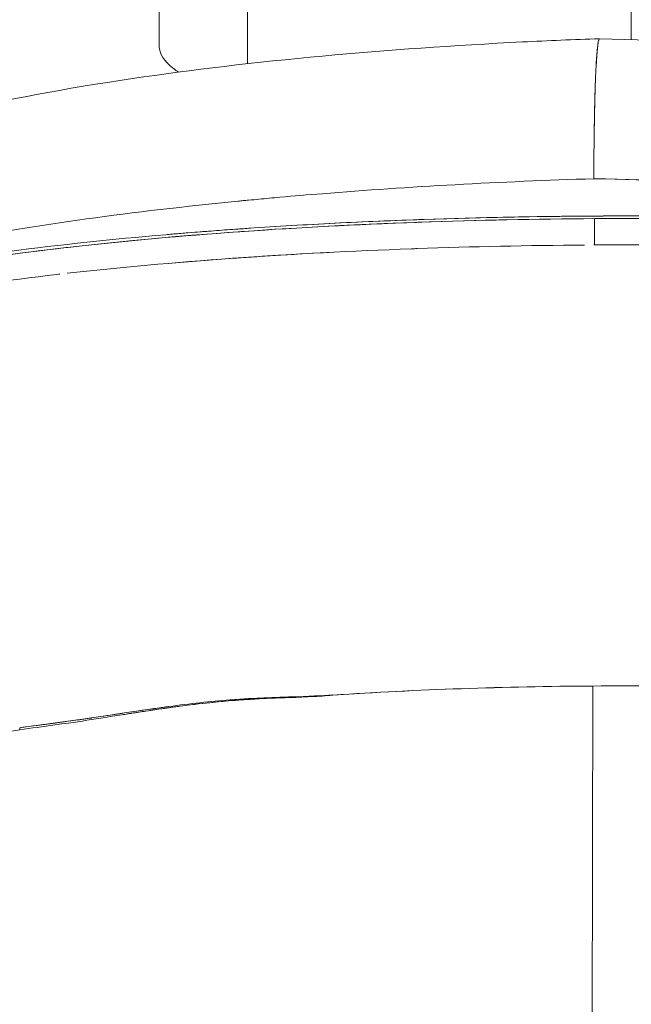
# Model space of a CAD drawing. Header units: millimetres. Extents: x -275 to -235, y -723 to -375.
# Tile 37 of 41: x -265 to -255, y -662 to -645. Entities that reach past the tile are written whole.
import ezdxf

# ---------------------------------------------------------------- set-up
doc = ezdxf.new("R2010")
doc.units = ezdxf.units.MM

msp = doc.modelspace()

# ---------------------------------------------------------------- linework, layer by layer
at = {"color": 0, "linetype": 'Continuous', "lineweight": 0}
for p, q in [((-254.96, -645.2), (-254.96, -642.248)), ((-261.46, -645.61), (-261.46, -642.841)), ((-262.96, -643.805), (-262.96, -645.303)), ((-255.585, -648.234), (-255.585, -648.68)), ((-255.585, -648.68), (-255.585, -648.234)), ((-255.612, -656.15), (-255.625, -662.476)), ((-255.625, -662.476), (-255.612, -656.15)), ((-260.015, -656.299), (-260.015, -656.297)), ((-260.015, -656.297), (-260.015, -656.304)), ((-265.322, -656.892), (-265.321, -656.857))]:
    msp.add_line(p, q, dxfattribs=at)
for centre, major_axis, ratio, start_param, end_param in [((-254.966, -650.802), (-16.25, 0), 0.158158, -1.532708, 0), ((-254.966, -650.802), (16.25, 0), 0.158158, 0, 1.608884), ((-255.727, -658.746), (-14.23, -0.11), 0.182355, -1.580323, -1.266181), ((-254.555, -658.739), (-14.269, 0.11), 0.181368, -1.809435, -1.495293), ((-263.442, -657.351), (0.392, -2.974), 0.618417, -1.818441, -1.806636)]:
    msp.add_ellipse(centre, major_axis=major_axis, ratio=ratio, start_param=start_param, end_param=end_param, dxfattribs=at)
at = {"color": 0, "linetype": 'Continuous', "lineweight": 0, "extrusion": (0, 0, -1)}
msp.add_ellipse((-254.985, -659.607), major_axis=(16.5, -0.034), ratio=0.209581, start_param=-1.881013, end_param=-1.337506, dxfattribs=at)
at = {"color": 0, "linetype": 'Continuous', "lineweight": 0}
for points, knots in [([(-271.466, -650.72), (-271.466, -650.292), (-271.378, -649.862), (-271.077, -649.102), (-270.862, -648.765), (-270.37, -648.184), (-270.088, -647.946), (-269.418, -647.48), (-269.025, -647.284), (-267.978, -646.846), (-267.283, -646.635), (-265.587, -646.223), (-264.55, -646.029), (-262.413, -645.714), (-261.324, -645.585), (-259.101, -645.379), (-257.956, -645.299), (-256.369, -645.219), (-255.934, -645.201), (-255.499, -645.186)], [0, 0, 0, 0, 1.521124, 1.521124, 3.037298, 3.037298, 4.717408, 4.717408, 7.103908, 7.103908, 10.767883, 10.767883, 14.928231, 14.928231, 18.568099, 18.568099, 22.057624, 22.057624, 23.364696, 23.364696, 23.364696, 23.364696]), ([(-255.498, -645.186), (-255.516, -645.189), (-255.536, -645.304), (-255.554, -645.62), (-255.555, -645.635), (-255.556, -645.649), (-255.557, -645.664), (-255.557, -645.672), (-255.557, -645.68), (-255.558, -645.687), (-255.558, -645.691), (-255.558, -645.695), (-255.558, -645.699), (-255.558, -645.701), (-255.559, -645.703), (-255.559, -645.705), (-255.559, -645.707), (-255.559, -645.71), (-255.559, -645.711), (-255.565, -645.835), (-255.574, -646.056), (-255.582, -646.436), (-255.583, -646.462), (-255.584, -646.489), (-255.584, -646.514), (-255.592, -646.915), (-255.594, -647.281), (-255.594, -647.558)], [0.1225148, 0.1225148, 0.1225148, 0.1225148, 0.46875, 0.46875, 0.46875, 0.484375, 0.484375, 0.484375, 0.4921875, 0.4921875, 0.4921875, 0.4960938, 0.4960938, 0.4960938, 0.4980469, 0.4980469, 0.4980469, 0.5, 0.5, 0.5, 0.734375, 0.734375, 0.734375, 0.75, 0.75, 0.75, 0.9999993, 0.9999993, 0.9999993, 0.9999993]), ([(-255.594, -647.558), (-255.594, -647.299), (-255.592, -646.962), (-255.585, -646.589), (-255.585, -646.564), (-255.585, -646.541), (-255.584, -646.514), (-255.577, -646.14), (-255.568, -645.906), (-255.562, -645.765), (-255.561, -645.755), (-255.561, -645.746), (-255.56, -645.737), (-255.56, -645.732), (-255.56, -645.728), (-255.56, -645.723), (-255.559, -645.721), (-255.559, -645.719), (-255.559, -645.717), (-255.559, -645.715), (-255.559, -645.715), (-255.559, -645.711), (-255.54, -645.329), (-255.518, -645.19), (-255.498, -645.186)], [0.0000007, 0.0000007, 0.0000007, 0.0000007, 0.234375, 0.234375, 0.234375, 0.25, 0.25, 0.25, 0.46875, 0.46875, 0.46875, 0.484375, 0.484375, 0.484375, 0.4921875, 0.4921875, 0.4921875, 0.4960937, 0.4960937, 0.4960937, 0.5, 0.5, 0.5, 0.8774355, 0.8774355, 0.8774355, 0.8774355]), ([(-255.498, -645.186), (-254.362, -645.212), (-253.212, -645.26), (-250.972, -645.399), (-249.867, -645.49), (-247.78, -645.709), (-246.784, -645.839), (-244.951, -646.133), (-244.105, -646.299), (-242.568, -646.675), (-241.882, -646.884), (-240.536, -647.456), (-239.802, -647.831), (-238.982, -648.908), (-238.805, -649.216), (-238.542, -649.92), (-238.466, -650.329), (-238.466, -650.734)], [0, 0, 0, 0, 3.4138, 3.4138, 6.849469, 6.849469, 10.301439, 10.301439, 13.807192, 13.807192, 17.468737, 17.468737, 21.656119, 21.656119, 22.986739, 22.986739, 24.422471, 24.422471, 24.422471, 24.422471]), ([(-262.96, -645.303), (-262.96, -645.407), (-262.907, -645.521), (-262.743, -645.674), (-262.692, -645.713), (-262.633, -645.752)], [4.2505824, 4.2505824, 4.2505824, 4.2505824, 4.4482896, 4.4482896, 4.5187812, 4.5187812, 4.5187812, 4.5187812]), ([(-255.594, -647.558), (-257.183, -647.607), (-258.735, -647.693), (-260.194, -647.811), (-260.437, -647.83), (-260.678, -647.85), (-260.915, -647.872), (-261.034, -647.882), (-261.152, -647.893), (-261.27, -647.904), (-261.328, -647.91), (-261.387, -647.915), (-261.445, -647.921), (-261.474, -647.924), (-261.504, -647.926), (-261.533, -647.929), (-261.547, -647.931), (-261.562, -647.932), (-261.576, -647.933), (-261.591, -647.935), (-261.604, -647.936), (-261.62, -647.938), (-263.412, -648.114), (-265.068, -648.342), (-266.48, -648.608), (-266.58, -648.627), (-266.68, -648.646), (-266.778, -648.665), (-266.828, -648.675), (-266.876, -648.685), (-266.925, -648.695), (-266.949, -648.7), (-266.973, -648.704), (-266.998, -648.709), (-267.022, -648.714), (-267.047, -648.719), (-267.07, -648.724), (-268.36, -648.99), (-269.449, -649.297), (-270.218, -649.629), (-270.273, -649.653), (-270.327, -649.677), (-270.378, -649.701), (-270.404, -649.713), (-270.43, -649.725), (-270.455, -649.737), (-270.467, -649.743), (-270.479, -649.749), (-270.492, -649.755), (-270.498, -649.758), (-270.504, -649.761), (-270.51, -649.764), (-270.513, -649.766), (-270.516, -649.767), (-270.519, -649.769), (-270.522, -649.77), (-270.526, -649.772), (-270.528, -649.774), (-271.106, -650.064), (-271.466, -650.386), (-271.466, -650.72)], [0, 0, 0, 0, 0.1875, 0.1875, 0.1875, 0.21875, 0.21875, 0.21875, 0.234375, 0.234375, 0.234375, 0.2421875, 0.2421875, 0.2421875, 0.2460938, 0.2460938, 0.2460938, 0.2480469, 0.2480469, 0.2480469, 0.25, 0.25, 0.25, 0.46875, 0.46875, 0.46875, 0.484375, 0.484375, 0.484375, 0.4921875, 0.4921875, 0.4921875, 0.4960938, 0.4960938, 0.4960938, 0.5, 0.5, 0.5, 0.71875, 0.71875, 0.71875, 0.734375, 0.734375, 0.734375, 0.7421875, 0.7421875, 0.7421875, 0.7460938, 0.7460938, 0.7460938, 0.7480469, 0.7480469, 0.7480469, 0.7490234, 0.7490234, 0.7490234, 0.75, 0.75, 0.75, 0.9760559, 0.9760559, 0.9760559, 0.9760559]), ([(-255.594, -647.558), (-254.639, -647.576), (-253.68, -647.608), (-252.733, -647.653), (-251.646, -647.705), (-250.573, -647.774), (-249.537, -647.86), (-248.5, -647.946), (-247.5, -648.048), (-246.556, -648.165), (-245.611, -648.282), (-244.723, -648.413), (-243.909, -648.556), (-243.884, -648.56), (-243.859, -648.564), (-243.835, -648.569)], [2.6131837, 2.6131837, 2.6131837, 2.6131837, 2.7870307, 2.7870307, 2.7870307, 2.9865949, 2.9865949, 2.9865949, 3.1861591, 3.1861591, 3.1861591, 3.3857234, 3.3857234, 3.3857234, 3.39178, 3.39178, 3.39178, 3.39178]), ([(-238.478, -650.628), (-238.553, -650.302), (-238.967, -649.99), (-239.589, -649.708), (-239.633, -649.688), (-239.678, -649.668), (-239.725, -649.648), (-239.748, -649.638), (-239.772, -649.628), (-239.795, -649.618), (-239.807, -649.613), (-239.819, -649.608), (-239.831, -649.603), (-239.837, -649.601), (-239.843, -649.599), (-239.849, -649.596), (-239.852, -649.595), (-239.855, -649.594), (-239.858, -649.592), (-239.861, -649.591), (-239.864, -649.59), (-239.867, -649.589), (-240.687, -649.258), (-241.828, -648.955), (-243.166, -648.693), (-243.262, -648.674), (-243.359, -648.656), (-243.456, -648.638), (-243.505, -648.629), (-243.554, -648.62), (-243.603, -648.61), (-243.628, -648.606), (-243.653, -648.601), (-243.678, -648.597), (-243.702, -648.592), (-243.726, -648.588), (-243.752, -648.584), (-245.199, -648.324), (-246.884, -648.103), (-248.697, -647.934), (-248.826, -647.922), (-248.957, -647.91), (-249.087, -647.898), (-249.153, -647.893), (-249.218, -647.887), (-249.284, -647.881), (-249.317, -647.879), (-249.35, -647.876), (-249.383, -647.873), (-249.399, -647.872), (-249.415, -647.87), (-249.432, -647.869), (-249.448, -647.867), (-249.466, -647.866), (-249.481, -647.865), (-251.393, -647.705), (-253.477, -647.598), (-255.594, -647.558)], [0, 0, 0, 0, 0.21875, 0.21875, 0.21875, 0.234375, 0.234375, 0.234375, 0.242187, 0.242187, 0.242187, 0.246094, 0.246094, 0.246094, 0.248047, 0.248047, 0.248047, 0.249023, 0.249023, 0.249023, 0.25, 0.25, 0.25, 0.46875, 0.46875, 0.46875, 0.484375, 0.484375, 0.484375, 0.492187, 0.492187, 0.492187, 0.496094, 0.496094, 0.496094, 0.5, 0.5, 0.5, 0.71875, 0.71875, 0.71875, 0.734375, 0.734375, 0.734375, 0.742188, 0.742188, 0.742188, 0.746094, 0.746094, 0.746094, 0.748047, 0.748047, 0.748047, 0.75, 0.75, 0.75, 1, 1, 1, 1]), ([(-271.216, -650.809), (-271.219, -650.688), (-271.166, -650.566), (-271.059, -650.445), (-271.055, -650.441), (-271.051, -650.436), (-271.046, -650.431), (-270.899, -650.271), (-270.658, -650.115), (-270.325, -649.962), (-270.314, -649.957), (-270.304, -649.953), (-270.292, -649.948), (-269.95, -649.794), (-269.52, -649.647), (-269.001, -649.507), (-268.967, -649.497), (-268.932, -649.488), (-268.896, -649.479), (-268.319, -649.327), (-267.648, -649.185), (-266.886, -649.055), (-266.172, -648.933), (-265.39, -648.823), (-264.541, -648.725), (-264.484, -648.719), (-264.426, -648.712), (-264.37, -648.706), (-263.503, -648.609), (-262.584, -648.526), (-261.613, -648.457), (-261.582, -648.455), (-261.549, -648.452), (-261.519, -648.45), (-260.585, -648.385), (-259.621, -648.334), (-258.626, -648.298), (-258.594, -648.297), (-258.56, -648.296), (-258.53, -648.294), (-257.56, -648.26), (-256.579, -648.24), (-255.585, -648.234)], [0.5120294, 0.5120294, 0.5120294, 0.5120294, 0.5605469, 0.5605469, 0.5605469, 0.5625, 0.5625, 0.5625, 0.6230469, 0.6230469, 0.6230469, 0.625, 0.625, 0.625, 0.6835938, 0.6835938, 0.6835938, 0.6875, 0.6875, 0.6875, 0.75, 0.75, 0.75, 0.8085938, 0.8085938, 0.8085938, 0.8125, 0.8125, 0.8125, 0.8730469, 0.8730469, 0.8730469, 0.875, 0.875, 0.875, 0.9355469, 0.9355469, 0.9355469, 0.9375, 0.9375, 0.9375, 1, 1, 1, 1]), ([(-255.596, -648.19), (-256.572, -648.196), (-257.538, -648.215), (-258.493, -648.248), (-258.524, -648.25), (-258.553, -648.251), (-258.585, -648.252), (-259.597, -648.288), (-260.578, -648.338), (-261.529, -648.404), (-261.559, -648.406), (-261.589, -648.408), (-261.621, -648.41), (-262.577, -648.477), (-263.485, -648.557), (-264.344, -648.651), (-264.402, -648.657), (-264.458, -648.664), (-264.516, -648.67), (-265.411, -648.771), (-266.235, -648.884), (-266.986, -649.011)], [0.5, 0.5, 0.5, 0.5, 0.5605469, 0.5605469, 0.5605469, 0.5625, 0.5625, 0.5625, 0.6230469, 0.6230469, 0.6230469, 0.625, 0.625, 0.625, 0.6835937, 0.6835937, 0.6835937, 0.6875, 0.6875, 0.6875, 0.7477482, 0.7477482, 0.7477482, 0.7477482]), ([(-262.826, -648.504), (-262.669, -648.49), (-262.512, -648.477), (-262.353, -648.464), (-262.232, -648.455), (-262.11, -648.446), (-261.988, -648.436), (-261.927, -648.432), (-261.866, -648.427), (-261.805, -648.423), (-261.743, -648.419), (-261.681, -648.414), (-261.621, -648.41), (-259.701, -648.276), (-257.643, -648.202), (-255.596, -648.19), (-255.456, -648.189), (-255.317, -648.189), (-255.178, -648.188)], [0.3491693, 0.3491693, 0.3491693, 0.3491693, 0.359375, 0.359375, 0.359375, 0.3671875, 0.3671875, 0.3671875, 0.3710938, 0.3710938, 0.3710938, 0.375, 0.375, 0.375, 0.5, 0.5, 0.5, 0.5085032, 0.5085032, 0.5085032, 0.5085032]), ([(-255.585, -648.234), (-254.623, -648.228), (-253.665, -648.236), (-252.712, -648.257), (-252.682, -648.257), (-252.653, -648.258), (-252.62, -648.259), (-251.61, -648.282), (-250.623, -648.32), (-249.658, -648.373), (-249.627, -648.375), (-249.597, -648.376), (-249.565, -648.378), (-248.594, -648.432), (-247.664, -648.5), (-246.776, -648.582), (-246.717, -648.588), (-246.659, -648.593), (-246.599, -648.599), (-245.637, -648.69), (-244.744, -648.796), (-243.922, -648.917), (-243.151, -649.03), (-242.455, -649.153), (-241.836, -649.288), (-241.795, -649.297), (-241.753, -649.306), (-241.714, -649.315), (-241.098, -649.452), (-240.573, -649.597), (-240.138, -649.751), (-240.124, -649.756), (-240.109, -649.761), (-240.096, -649.766), (-239.684, -649.913), (-239.364, -650.066), (-239.134, -650.223), (-239.126, -650.228), (-239.119, -650.234), (-239.112, -650.238), (-238.905, -650.384), (-238.78, -650.531), (-238.735, -650.679)], [0, 0, 0, 0, 0.0605469, 0.0605469, 0.0605469, 0.0625, 0.0625, 0.0625, 0.1230469, 0.1230469, 0.1230469, 0.125, 0.125, 0.125, 0.1835937, 0.1835937, 0.1835937, 0.1875, 0.1875, 0.1875, 0.25, 0.25, 0.25, 0.3085937, 0.3085937, 0.3085937, 0.3125, 0.3125, 0.3125, 0.3730469, 0.3730469, 0.3730469, 0.375, 0.375, 0.375, 0.4355469, 0.4355469, 0.4355469, 0.4375, 0.4375, 0.4375, 0.496702, 0.496702, 0.496702, 0.496702]), ([(-238.479, -650.702), (-238.516, -650.547), (-238.639, -650.394), (-238.848, -650.243), (-238.855, -650.238), (-238.861, -650.234), (-238.868, -650.228), (-239.096, -650.068), (-239.415, -649.913), (-239.828, -649.762), (-239.841, -649.757), (-239.854, -649.753), (-239.868, -649.748), (-240.289, -649.596), (-240.797, -649.452), (-241.391, -649.316), (-241.43, -649.307), (-241.469, -649.298), (-241.51, -649.289), (-242.169, -649.142), (-242.917, -649.007), (-243.753, -648.885), (-244.536, -648.77), (-245.381, -648.668), (-246.288, -648.579), (-246.349, -648.573), (-246.411, -648.567), (-246.471, -648.561), (-247.397, -648.473), (-248.368, -648.4), (-249.384, -648.342), (-249.417, -648.34), (-249.451, -648.339), (-249.482, -648.337), (-250.46, -648.282), (-251.461, -648.243), (-252.486, -648.218), (-252.519, -648.217), (-252.554, -648.216), (-252.585, -648.216), (-253.532, -648.194), (-254.484, -648.185), (-255.439, -648.189)], [0, 0, 0, 0, 0.0605469, 0.0605469, 0.0605469, 0.0625, 0.0625, 0.0625, 0.1230469, 0.1230469, 0.1230469, 0.125, 0.125, 0.125, 0.1835937, 0.1835937, 0.1835937, 0.1875, 0.1875, 0.1875, 0.25, 0.25, 0.25, 0.3085937, 0.3085937, 0.3085937, 0.3125, 0.3125, 0.3125, 0.3730469, 0.3730469, 0.3730469, 0.375, 0.375, 0.375, 0.4355469, 0.4355469, 0.4355469, 0.4375, 0.4375, 0.4375, 0.4967631, 0.4967631, 0.4967631, 0.4967631]), ([(-264.517, -649.16), (-263.636, -649.061), (-262.703, -648.976), (-261.717, -648.906), (-261.685, -648.904), (-261.652, -648.902), (-261.622, -648.9), (-260.673, -648.833), (-259.694, -648.782), (-258.684, -648.745), (-258.652, -648.744), (-258.617, -648.742), (-258.586, -648.741), (-257.653, -648.708), (-256.708, -648.688), (-255.753, -648.681)], [0.3125, 0.3125, 0.3125, 0.3125, 0.3730469, 0.3730469, 0.3730469, 0.375, 0.375, 0.375, 0.4355469, 0.4355469, 0.4355469, 0.4375, 0.4375, 0.4375, 0.4967631, 0.4967631, 0.4967631, 0.4967631]), ([(-255.597, -648.68), (-254.62, -648.674), (-253.648, -648.682), (-252.68, -648.703), (-252.648, -648.704), (-252.619, -648.704), (-252.586, -648.705), (-251.56, -648.729), (-250.558, -648.767), (-249.578, -648.821), (-249.547, -648.823), (-249.516, -648.825), (-249.483, -648.826), (-248.498, -648.881), (-247.554, -648.951), (-246.652, -649.034), (-246.591, -649.04), (-246.533, -649.045), (-246.472, -649.051), (-245.496, -649.144), (-244.589, -649.252), (-243.754, -649.374), (-242.971, -649.489), (-242.265, -649.615), (-241.636, -649.751), (-241.594, -649.76), (-241.552, -649.77), (-241.511, -649.779), (-240.886, -649.918), (-240.353, -650.066), (-239.911, -650.222), (-239.897, -650.227), (-239.882, -650.232), (-239.869, -650.237), (-239.451, -650.388), (-239.125, -650.543), (-238.892, -650.703), (-238.884, -650.708), (-238.876, -650.713), (-238.869, -650.718), (-238.648, -650.874), (-238.518, -651.032), (-238.48, -651.192)], [0.5, 0.5, 0.5, 0.5, 0.5605469, 0.5605469, 0.5605469, 0.5625, 0.5625, 0.5625, 0.6230469, 0.6230469, 0.6230469, 0.625, 0.625, 0.625, 0.6835937, 0.6835937, 0.6835937, 0.6875, 0.6875, 0.6875, 0.75, 0.75, 0.75, 0.8085937, 0.8085937, 0.8085937, 0.8125, 0.8125, 0.8125, 0.8730469, 0.8730469, 0.8730469, 0.875, 0.875, 0.875, 0.9355469, 0.9355469, 0.9355469, 0.9375, 0.9375, 0.9375, 1, 1, 1, 1]), ([(-260.006, -648.802), (-260.305, -648.818), (-260.602, -648.834), (-260.895, -648.852), (-261.018, -648.86), (-261.139, -648.867), (-261.26, -648.875), (-261.321, -648.879), (-261.381, -648.883), (-261.441, -648.887), (-261.502, -648.891), (-261.56, -648.895), (-261.622, -648.9), (-262, -648.926), (-262.375, -648.955), (-262.746, -648.986)], [0.59056042, 0.59056042, 0.59056042, 0.59056042, 0.609375, 0.609375, 0.609375, 0.6171875, 0.6171875, 0.6171875, 0.62109375, 0.62109375, 0.62109375, 0.625, 0.625, 0.625, 0.64906958, 0.64906958, 0.64906958, 0.64906958]), ([(-271.468, -651.295), (-271.469, -651.172), (-271.416, -651.05), (-271.308, -650.928), (-271.304, -650.923), (-271.3, -650.919), (-271.295, -650.913), (-271.145, -650.751), (-270.901, -650.592), (-270.563, -650.437), (-270.552, -650.432), (-270.541, -650.427), (-270.53, -650.422), (-270.182, -650.266), (-269.745, -650.117), (-269.219, -649.974), (-269.184, -649.964), (-269.149, -649.955), (-269.112, -649.945), (-268.526, -649.791), (-267.845, -649.647), (-267.071, -649.515), (-266.346, -649.391), (-265.552, -649.279), (-264.69, -649.179), (-264.674, -649.178), (-264.659, -649.176), (-264.643, -649.174)], [0.012477, 0.012477, 0.012477, 0.012477, 0.0605469, 0.0605469, 0.0605469, 0.0625, 0.0625, 0.0625, 0.1230469, 0.1230469, 0.1230469, 0.125, 0.125, 0.125, 0.1835938, 0.1835938, 0.1835938, 0.1875, 0.1875, 0.1875, 0.25, 0.25, 0.25, 0.3085938, 0.3085938, 0.3085938, 0.3096405, 0.3096405, 0.3096405, 0.3096405]), ([(-265.322, -656.892), (-264.93, -656.837), (-264.523, -656.784), (-263.685, -656.654), (-263.254, -656.582), (-262.365, -656.457), (-261.906, -656.406), (-261.206, -656.362), (-260.971, -656.353), (-260.496, -656.337), (-260.256, -656.328), (-260.015, -656.304)], [0.032875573, 0.032875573, 0.032875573, 0.032875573, 0.034070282, 0.034070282, 0.035264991, 0.035264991, 0.0364597, 0.0364597, 0.037057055, 0.037057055, 0.037654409, 0.037654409, 0.037654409, 0.037654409]), ([(-265.321, -656.857), (-265.185, -656.838), (-265.066, -656.822), (-264.965, -656.809), (-264.914, -656.802), (-264.868, -656.796), (-264.827, -656.791), (-264.806, -656.788), (-264.787, -656.785), (-264.768, -656.783), (-264.759, -656.782), (-264.75, -656.78), (-264.741, -656.779), (-264.737, -656.779), (-264.733, -656.778), (-264.729, -656.778), (-264.725, -656.777), (-264.724, -656.777), (-264.716, -656.776), (-264.602, -656.761), (-264.493, -656.746), (-264.389, -656.731), (-264.336, -656.724), (-264.286, -656.717), (-264.236, -656.71), (-264.211, -656.707), (-264.187, -656.703), (-264.163, -656.699), (-264.151, -656.698), (-264.139, -656.696), (-264.127, -656.694), (-264.121, -656.693), (-264.115, -656.693), (-264.11, -656.692), (-264.107, -656.691), (-264.104, -656.691), (-264.101, -656.69), (-264.098, -656.69), (-264.093, -656.689), (-264.092, -656.689), (-263.947, -656.668), (-263.607, -656.612), (-263.048, -656.533), (-263.008, -656.527), (-262.967, -656.522), (-262.924, -656.516), (-262.903, -656.513), (-262.882, -656.51), (-262.86, -656.507), (-262.849, -656.505), (-262.838, -656.504), (-262.827, -656.502), (-262.822, -656.502), (-262.816, -656.501), (-262.811, -656.5), (-262.805, -656.499), (-262.798, -656.498), (-262.794, -656.498), (-262.438, -656.449), (-262.093, -656.412), (-261.762, -656.386), (-261.707, -656.382), (-261.652, -656.378), (-261.597, -656.374), (-261.57, -656.372), (-261.543, -656.371), (-261.516, -656.369), (-261.502, -656.368), (-261.489, -656.367), (-261.475, -656.366), (-261.465, -656.366), (-261.455, -656.365), (-261.445, -656.365), (-261.442, -656.364), (-261.437, -656.364), (-261.435, -656.364), (-261.341, -656.359), (-261.186, -656.351), (-260.97, -656.343), (-260.934, -656.342), (-260.896, -656.341), (-260.857, -656.339), (-260.837, -656.339), (-260.817, -656.338), (-260.796, -656.337), (-260.786, -656.337), (-260.775, -656.337), (-260.765, -656.336), (-260.754, -656.336), (-260.742, -656.336), (-260.733, -656.335), (-260.429, -656.326), (-260.188, -656.314), (-260.015, -656.297)], [0, 0, 0, 0, 0.0625, 0.0625, 0.0625, 0.09375, 0.09375, 0.09375, 0.109375, 0.109375, 0.109375, 0.117187, 0.117187, 0.117187, 0.121094, 0.121094, 0.121094, 0.125, 0.125, 0.125, 0.1875, 0.1875, 0.1875, 0.21875, 0.21875, 0.21875, 0.234375, 0.234375, 0.234375, 0.242187, 0.242187, 0.242187, 0.246094, 0.246094, 0.246094, 0.248047, 0.248047, 0.248047, 0.25, 0.25, 0.25, 0.46875, 0.46875, 0.46875, 0.484375, 0.484375, 0.484375, 0.492187, 0.492187, 0.492187, 0.496094, 0.496094, 0.496094, 0.498047, 0.498047, 0.498047, 0.5, 0.5, 0.5, 0.6875, 0.6875, 0.6875, 0.71875, 0.71875, 0.71875, 0.734375, 0.734375, 0.734375, 0.742188, 0.742188, 0.742188, 0.748047, 0.748047, 0.748047, 0.75, 0.75, 0.75, 0.84375, 0.84375, 0.84375, 0.859375, 0.859375, 0.859375, 0.867188, 0.867188, 0.867188, 0.871094, 0.871094, 0.871094, 0.875, 0.875, 0.875, 1, 1, 1, 1]), ([(-260.015, -656.304), (-260.144, -656.317), (-260.312, -656.327), (-260.516, -656.336), (-260.55, -656.338), (-260.585, -656.339), (-260.621, -656.341), (-260.639, -656.342), (-260.658, -656.342), (-260.676, -656.343), (-260.686, -656.343), (-260.695, -656.344), (-260.704, -656.344), (-260.714, -656.344), (-260.722, -656.345), (-260.733, -656.345), (-260.988, -656.354), (-261.182, -656.363), (-261.318, -656.37), (-261.341, -656.371), (-261.362, -656.372), (-261.382, -656.373), (-261.391, -656.374), (-261.401, -656.375), (-261.41, -656.375), (-261.414, -656.375), (-261.419, -656.376), (-261.423, -656.376), (-261.427, -656.376), (-261.429, -656.376), (-261.435, -656.377), (-261.736, -656.395), (-262.068, -656.426), (-262.427, -656.469), (-262.486, -656.477), (-262.547, -656.484), (-262.608, -656.492), (-262.639, -656.496), (-262.67, -656.5), (-262.701, -656.505), (-262.716, -656.507), (-262.732, -656.509), (-262.748, -656.511), (-262.755, -656.512), (-262.763, -656.513), (-262.771, -656.514), (-262.777, -656.515), (-262.783, -656.516), (-262.789, -656.517), (-262.795, -656.518), (-262.795, -656.518), (-262.796, -656.518), (-262.824, -656.522), (-262.955, -656.54), (-263.184, -656.575), (-263.223, -656.581), (-263.264, -656.587), (-263.309, -656.594), (-263.331, -656.597), (-263.354, -656.601), (-263.378, -656.605), (-263.39, -656.606), (-263.402, -656.608), (-263.414, -656.61), (-263.42, -656.611), (-263.426, -656.612), (-263.433, -656.613), (-263.436, -656.614), (-263.439, -656.614), (-263.442, -656.615), (-263.445, -656.615), (-263.449, -656.616), (-263.451, -656.616), (-263.492, -656.622), (-263.532, -656.629), (-263.57, -656.635)], [0, 0, 0, 0, 0.09375, 0.09375, 0.09375, 0.109375, 0.109375, 0.109375, 0.1171875, 0.1171875, 0.1171875, 0.1210938, 0.1210938, 0.1210938, 0.125, 0.125, 0.125, 0.21875, 0.21875, 0.21875, 0.234375, 0.234375, 0.234375, 0.2421875, 0.2421875, 0.2421875, 0.2460938, 0.2460938, 0.2460938, 0.25, 0.25, 0.25, 0.4375, 0.4375, 0.4375, 0.46875, 0.46875, 0.46875, 0.484375, 0.484375, 0.484375, 0.4921875, 0.4921875, 0.4921875, 0.4960938, 0.4960938, 0.4960938, 0.4990234, 0.4990234, 0.4990234, 0.5019836, 0.5019836, 0.5019836, 0.59375, 0.59375, 0.59375, 0.609375, 0.609375, 0.609375, 0.6171875, 0.6171875, 0.6171875, 0.6210938, 0.6210938, 0.6210938, 0.6230469, 0.6230469, 0.6230469, 0.6240234, 0.6240234, 0.6240234, 0.625, 0.625, 0.625, 0.644567, 0.644567, 0.644567, 0.644567]), ([(-262.794, -656.498), (-262.799, -656.498), (-262.804, -656.499), (-262.81, -656.5), (-263.254, -656.56), (-263.686, -656.629), (-264.104, -656.691), (-264.523, -656.753), (-264.929, -656.803), (-265.321, -656.857)], [0.035251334, 0.035251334, 0.035251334, 0.035251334, 0.035264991, 0.035264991, 0.035264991, 0.0364597, 0.0364597, 0.0364597, 0.037654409, 0.037654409, 0.037654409, 0.037654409]), ([(-265.322, -656.892), (-265.869, -656.983), (-266.389, -657.081), (-266.876, -657.187), (-267.325, -657.283), (-267.746, -657.386), (-268.137, -657.493)], [0.20341147, 0.20341147, 0.20341147, 0.20341147, 0.24407165, 0.24407165, 0.24407165, 0.28153504, 0.28153504, 0.28153504, 0.28153504])]:
    msp.add_open_spline(points, degree=3, knots=knots, dxfattribs=at)
for points in [[(-255.516, -645.225), (-255.516, -645.225), (-255.516, -645.225), (-255.516, -645.225)], [(-255.516, -645.225), (-255.516, -645.225), (-255.516, -645.225), (-255.516, -645.225)], [(-255.582, -646.424), (-255.582, -646.424), (-255.582, -646.424), (-255.582, -646.424)], [(-260.735, -648.399), (-260.735, -648.399), (-260.735, -648.399), (-260.735, -648.399)], [(-256.602, -656.162), (-256.602, -656.162), (-256.602, -656.162), (-256.602, -656.162)], [(-256.152, -656.155), (-256.152, -656.155), (-256.152, -656.155), (-256.152, -656.155)], [(-263.798, -656.645), (-263.798, -656.645), (-263.798, -656.644), (-263.798, -656.644)], [(-263.7, -656.63), (-263.7, -656.63), (-263.7, -656.629), (-263.7, -656.629)]]:
    msp.add_open_spline(points, degree=3, dxfattribs=at)

doc.saveas('drawing.dxf')
